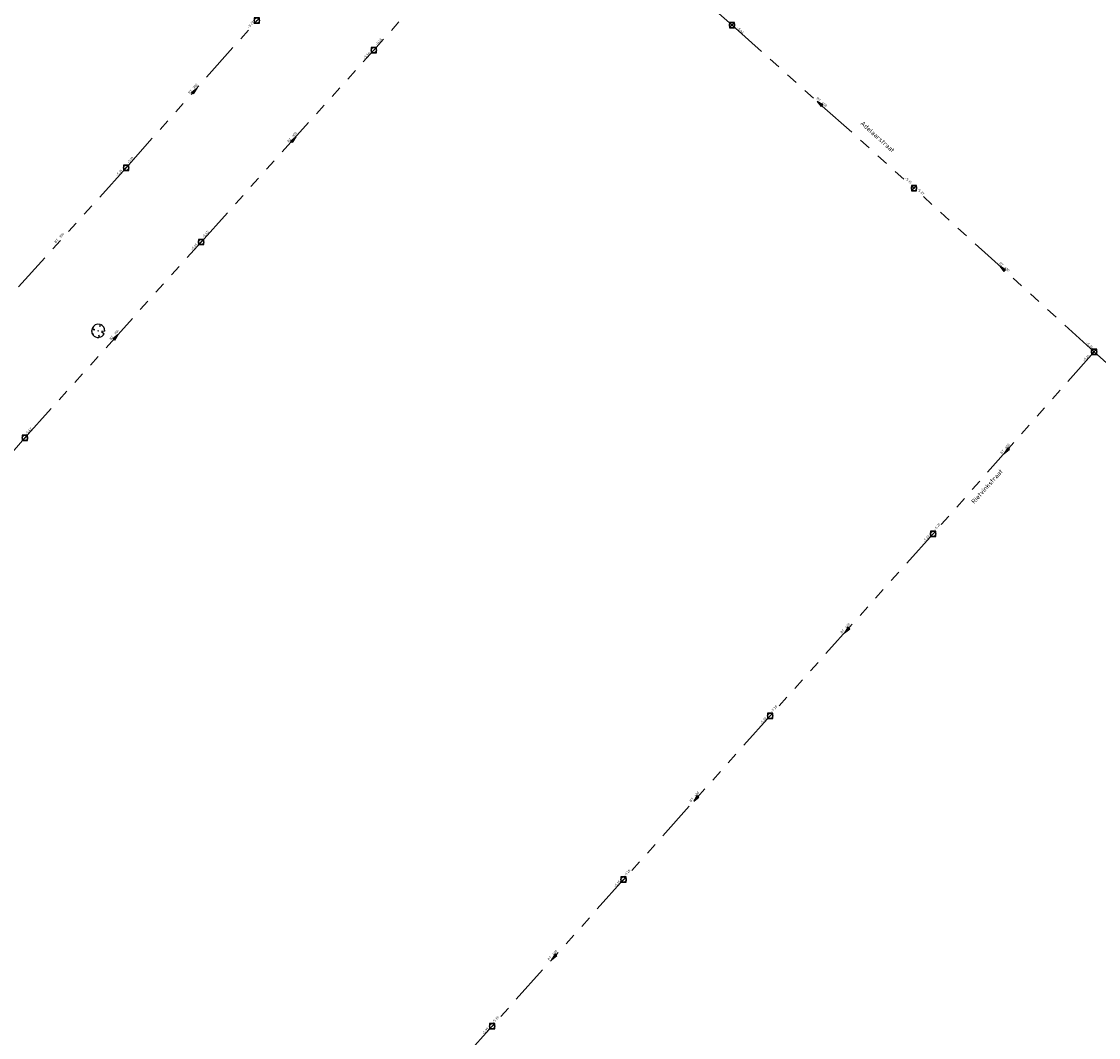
# Model space of a CAD drawing. Header units: metres. Extents: x 113080 to 114329, y 482672 to 483852.
# Tile 16 of 55: x 113427 to 113591, y 483260 to 483415. Entities that reach past the tile are written whole.
import ezdxf
from ezdxf.enums import TextEntityAlignment as Align

# ---------------------------------------------------------------- set-up
doc = ezdxf.new("R2010")
doc.units = ezdxf.units.M
doc.linetypes.add('RI-GWA', pattern=[18.45, 6, -1.8, 1.75, -1.8, 1.75, -1.8, 1.75, -1.8])
for name, color, linetype, lineweight in [('B-WE-GR-BOOM-S', 252, 'Continuous', 25), ('B-WE-OG-TOPOGRAFIE_STRAATNAAM-T35', 7, 'Continuous', 35), ('B-WE-RI-GWA_RIOOLPUT_INSPECTIEPUT-S', 252, 'Continuous', 25), ('B-WE-RI-GWA_STROOMRICHTING-S', 252, 'Continuous', 25), ('B-WE-RI-GWA_TRANSPORTLEIDING-G', 252, 'RI-GWA', 18), ('B-WE-RI-OFG_GWA_STROOMRICHTING-S', 252, 'Continuous', 25), ('X-XX-AL-WIPEOUT_IN_BLOCK-A', 193, 'Continuous', 25)]:
    doc.layers.add(name, color=color, linetype=linetype, lineweight=lineweight)
doc.styles.add('NLCS-ISO', font='NLCS-ISO.ttf')
doc.styles.add('NLCS-ISO-M200-T35', font='NLCS-ISO.ttf', dxfattribs={"height": 0.7})

# ---------------------------------------------------------------- blocks, each defined once
blk = doc.blocks.new('B-SRI-PUT_GWA-SO')
blk.add_line((-1.41, -1.41), (1.41, 1.41))
at = {"lineweight": -3, "flags": 128}
blk.add_lwpolyline([(2, -2), (2, 2), (-2, 2), (-2, -2)], close=True, dxfattribs=at)
at = {"lineweight": -3}
blk.add_circle((0, 0), 2, dxfattribs=at)
blk = doc.blocks.new('*U85')
at = {"ltscale": 0.1}
blk.add_hatch(color=256, dxfattribs=at).paths.add_polyline_path([(-2.5, 0), (2.5, -0.83), (2.5, 0.83)])
at = {"ltscale": 0.1, "flags": 128}
blk.add_lwpolyline([(-2.5, 0), (2.5, -0.83), (2.5, 0.83)], close=True, dxfattribs=at)
at = {"ltscale": 0.1, "style": 'NLCS-ISO'}
for tag, p in [('BOBL', (-75.01, 0)), ('MAT', (-1, 0.5))]:
    blk.add_attdef(tag, text='', height=1.8, dxfattribs=at).set_placement(p, align=Align.BOTTOM_RIGHT)
for tag, p in [('DIA', (1, 0.5)), ('BOBR', (89.93, 0))]:
    blk.add_attdef(tag, text='', height=1.8, dxfattribs=at).set_placement(p, align=Align.BOTTOM_LEFT)
blk.add_attdef('JVA', text='', height=1.8, dxfattribs=at).set_placement((0, -1), align=Align.TOP_CENTER)
blk = doc.blocks.new('*U84')
at = {"ltscale": 0.1}
blk.add_hatch(color=256, dxfattribs=at).paths.add_polyline_path([(-2.5, 0), (2.5, -0.83), (2.5, 0.83)])
at = {"ltscale": 0.1, "flags": 128}
blk.add_lwpolyline([(-2.5, 0), (2.5, -0.83), (2.5, 0.83)], close=True, dxfattribs=at)
at = {"ltscale": 0.1, "style": 'NLCS-ISO'}
for tag, p in [('BOBL', (-78.21, 0)), ('MAT', (-1, 0.5))]:
    blk.add_attdef(tag, text='', height=1.8, dxfattribs=at).set_placement(p, align=Align.BOTTOM_RIGHT)
for tag, p in [('DIA', (1, 0.5)), ('BOBR', (89.34, 0))]:
    blk.add_attdef(tag, text='', height=1.8, dxfattribs=at).set_placement(p, align=Align.BOTTOM_LEFT)
blk.add_attdef('JVA', text='', height=1.8, dxfattribs=at).set_placement((0, -1), align=Align.TOP_CENTER)
blk = doc.blocks.new('*U83')
at = {"ltscale": 0.1}
blk.add_hatch(color=256, dxfattribs=at).paths.add_polyline_path([(-2.5, 0), (2.5, -0.83), (2.5, 0.83)])
at = {"ltscale": 0.1, "flags": 128}
blk.add_lwpolyline([(-2.5, 0), (2.5, -0.83), (2.5, 0.83)], close=True, dxfattribs=at)
at = {"ltscale": 0.1, "style": 'NLCS-ISO'}
for tag, p in [('BOBL', (-73.73, 0)), ('MAT', (-1, 0.5))]:
    blk.add_attdef(tag, text='', height=1.8, dxfattribs=at).set_placement(p, align=Align.BOTTOM_RIGHT)
for tag, p in [('DIA', (1, 0.5)), ('BOBR', (75.47, 0))]:
    blk.add_attdef(tag, text='', height=1.8, dxfattribs=at).set_placement(p, align=Align.BOTTOM_LEFT)
blk.add_attdef('JVA', text='', height=1.8, dxfattribs=at).set_placement((0, -1), align=Align.TOP_CENTER)
blk = doc.blocks.new('*U82')
at = {"ltscale": 0.1}
blk.add_hatch(color=256, dxfattribs=at).paths.add_polyline_path([(-2.5, 0), (2.5, -0.83), (2.5, 0.83)])
at = {"ltscale": 0.1, "flags": 128}
blk.add_lwpolyline([(-2.5, 0), (2.5, -0.83), (2.5, 0.83)], close=True, dxfattribs=at)
at = {"ltscale": 0.1, "style": 'NLCS-ISO'}
for tag, p in [('BOBL', (-61.7, 0)), ('MAT', (-1, 0.5))]:
    blk.add_attdef(tag, text='', height=1.8, dxfattribs=at).set_placement(p, align=Align.BOTTOM_RIGHT)
for tag, p in [('DIA', (1, 0.5)), ('BOBR', (70.63, 0))]:
    blk.add_attdef(tag, text='', height=1.8, dxfattribs=at).set_placement(p, align=Align.BOTTOM_LEFT)
blk.add_attdef('JVA', text='', height=1.8, dxfattribs=at).set_placement((0, -1), align=Align.TOP_CENTER)
blk = doc.blocks.new('*U81')
at = {"ltscale": 0.1}
blk.add_hatch(color=256, dxfattribs=at).paths.add_polyline_path([(-2.5, 0), (2.5, -0.83), (2.5, 0.83)])
at = {"ltscale": 0.1, "flags": 128}
blk.add_lwpolyline([(-2.5, 0), (2.5, -0.83), (2.5, 0.83)], close=True, dxfattribs=at)
at = {"ltscale": 0.1, "style": 'NLCS-ISO'}
for tag, p in [('BOBL', (-59.9, 0)), ('MAT', (-1, 0.5))]:
    blk.add_attdef(tag, text='', height=1.8, dxfattribs=at).set_placement(p, align=Align.BOTTOM_RIGHT)
for tag, p in [('DIA', (1, 0.5)), ('BOBR', (71.68, 0))]:
    blk.add_attdef(tag, text='', height=1.8, dxfattribs=at).set_placement(p, align=Align.BOTTOM_LEFT)
blk.add_attdef('JVA', text='', height=1.8, dxfattribs=at).set_placement((0, -1), align=Align.TOP_CENTER)
blk = doc.blocks.new('*U71')
at = {"ltscale": 0.1}
blk.add_hatch(color=256, dxfattribs=at).paths.add_polyline_path([(2.5, 0), (-2.5, -0.83), (-2.5, 0.83)])
at = {"ltscale": 0.1, "flags": 128}
blk.add_lwpolyline([(2.5, 0), (-2.5, -0.83), (-2.5, 0.83)], close=True, dxfattribs=at)
at = {"ltscale": 0.1, "style": 'NLCS-ISO'}
for tag, p in [('BOBL', (-94.58, 0)), ('MAT', (-1, 0.5))]:
    blk.add_attdef(tag, text='', height=1.8, dxfattribs=at).set_placement(p, align=Align.BOTTOM_RIGHT)
for tag, p in [('DIA', (1, 0.5)), ('BOBR', (87.63, 0))]:
    blk.add_attdef(tag, text='', height=1.8, dxfattribs=at).set_placement(p, align=Align.BOTTOM_LEFT)
blk.add_attdef('JVA', text='', height=1.8, dxfattribs=at).set_placement((0, -1), align=Align.TOP_CENTER)
blk = doc.blocks.new('*U70')
at = {"ltscale": 0.1}
blk.add_hatch(color=256, dxfattribs=at).paths.add_polyline_path([(2.5, 0), (-2.5, -0.83), (-2.5, 0.83)])
at = {"ltscale": 0.1, "flags": 128}
blk.add_lwpolyline([(2.5, 0), (-2.5, -0.83), (-2.5, 0.83)], close=True, dxfattribs=at)
at = {"ltscale": 0.1, "style": 'NLCS-ISO'}
for tag, p in [('BOBL', (-95.38, 0)), ('MAT', (-1, 0.5))]:
    blk.add_attdef(tag, text='', height=1.8, dxfattribs=at).set_placement(p, align=Align.BOTTOM_RIGHT)
for tag, p in [('DIA', (1, 0.5)), ('BOBR', (81.43, 0))]:
    blk.add_attdef(tag, text='', height=1.8, dxfattribs=at).set_placement(p, align=Align.BOTTOM_LEFT)
blk.add_attdef('JVA', text='', height=1.8, dxfattribs=at).set_placement((0, -1), align=Align.TOP_CENTER)
blk = doc.blocks.new('*U67')
at = {"ltscale": 0.1}
blk.add_hatch(color=256, dxfattribs=at).paths.add_polyline_path([(2.5, 0), (-2.5, -0.83), (-2.5, 0.83)])
at = {"ltscale": 0.1, "flags": 128}
blk.add_lwpolyline([(2.5, 0), (-2.5, -0.83), (-2.5, 0.83)], close=True, dxfattribs=at)
at = {"ltscale": 0.1, "style": 'NLCS-ISO'}
for tag, p in [('BOBL', (-68.91, 0)), ('MAT', (-1, 0.5))]:
    blk.add_attdef(tag, text='', height=1.8, dxfattribs=at).set_placement(p, align=Align.BOTTOM_RIGHT)
for tag, p in [('DIA', (1, 0.5)), ('BOBR', (62.89, 0))]:
    blk.add_attdef(tag, text='', height=1.8, dxfattribs=at).set_placement(p, align=Align.BOTTOM_LEFT)
blk.add_attdef('JVA', text='', height=1.8, dxfattribs=at).set_placement((0, -1), align=Align.TOP_CENTER)
blk = doc.blocks.new('*U69')
at = {"ltscale": 0.1}
blk.add_hatch(color=256, dxfattribs=at).paths.add_polyline_path([(-2.5, 0), (2.5, -0.83), (2.5, 0.83)])
at = {"ltscale": 0.1, "flags": 128}
blk.add_lwpolyline([(-2.5, 0), (2.5, -0.83), (2.5, 0.83)], close=True, dxfattribs=at)
at = {"ltscale": 0.1, "style": 'NLCS-ISO'}
for tag, p in [('BOBL', (-81.91, 0)), ('MAT', (-1, 0.5))]:
    blk.add_attdef(tag, text='', height=1.8, dxfattribs=at).set_placement(p, align=Align.BOTTOM_RIGHT)
for tag, p in [('DIA', (1, 0.5)), ('BOBR', (94.29, 0))]:
    blk.add_attdef(tag, text='', height=1.8, dxfattribs=at).set_placement(p, align=Align.BOTTOM_LEFT)
blk.add_attdef('JVA', text='', height=1.8, dxfattribs=at).set_placement((0, -1), align=Align.TOP_CENTER)
blk = doc.blocks.new('*U89')
at = {"ltscale": 0.1}
blk.add_hatch(color=256, dxfattribs=at).paths.add_polyline_path([(-2.5, 0), (2.5, -0.83), (2.5, 0.83)])
at = {"ltscale": 0.1, "flags": 128}
blk.add_lwpolyline([(-2.5, 0), (2.5, -0.83), (2.5, 0.83)], close=True, dxfattribs=at)
at = {"ltscale": 0.1, "style": 'NLCS-ISO'}
for tag, p in [('BOBL', (-79.03, 0)), ('MAT', (-1, 0.5))]:
    blk.add_attdef(tag, text='', height=1.8, dxfattribs=at).set_placement(p, align=Align.BOTTOM_RIGHT)
for tag, p in [('DIA', (1, 0.5)), ('BOBR', (86.33, 0))]:
    blk.add_attdef(tag, text='', height=1.8, dxfattribs=at).set_placement(p, align=Align.BOTTOM_LEFT)
blk.add_attdef('JVA', text='', height=1.8, dxfattribs=at).set_placement((0, -1), align=Align.TOP_CENTER)
blk = doc.blocks.new('*U86')
at = {"ltscale": 0.1}
blk.add_hatch(color=256, dxfattribs=at).paths.add_polyline_path([(-2.5, 0), (2.5, -0.83), (2.5, 0.83)])
at = {"ltscale": 0.1, "flags": 128}
blk.add_lwpolyline([(-2.5, 0), (2.5, -0.83), (2.5, 0.83)], close=True, dxfattribs=at)
at = {"ltscale": 0.1, "style": 'NLCS-ISO'}
for tag, p in [('BOBL', (-82.11, 0)), ('MAT', (-1, 0.5))]:
    blk.add_attdef(tag, text='', height=1.8, dxfattribs=at).set_placement(p, align=Align.BOTTOM_RIGHT)
for tag, p in [('DIA', (1, 0.5)), ('BOBR', (85.35, 0))]:
    blk.add_attdef(tag, text='', height=1.8, dxfattribs=at).set_placement(p, align=Align.BOTTOM_LEFT)
blk.add_attdef('JVA', text='', height=1.8, dxfattribs=at).set_placement((0, -1), align=Align.TOP_CENTER)
blk = doc.blocks.new('*U131')
at = {"ltscale": 0.1}
blk.add_hatch(color=256, dxfattribs=at).paths.add_polyline_path([(2.5, 0), (-2.5, -0.83), (-2.5, 0.83)])
at = {"ltscale": 0.1, "flags": 128}
blk.add_lwpolyline([(2.5, 0), (-2.5, -0.83), (-2.5, 0.83)], close=True, dxfattribs=at)
at = {"ltscale": 0.1, "style": 'NLCS-ISO'}
for tag, p in [('BOBL', (-96.49, 0)), ('MAT', (-1, 0.5))]:
    blk.add_attdef(tag, text='', height=1.8, dxfattribs=at).set_placement(p, align=Align.BOTTOM_RIGHT)
for tag, p in [('DIA', (1, 0.5)), ('BOBR', (88.76, 0))]:
    blk.add_attdef(tag, text='', height=1.8, dxfattribs=at).set_placement(p, align=Align.BOTTOM_LEFT)
blk.add_attdef('JVA', text='', height=1.8, dxfattribs=at).set_placement((0, -1), align=Align.TOP_CENTER)
blk = doc.blocks.new('*U43')
at = {"ltscale": 0.1, "style": 'NLCS-ISO'}
blk.add_attdef('JVA', text='', height=1.8, dxfattribs=at).set_placement((0, -1), align=Align.TOP_CENTER)
for points in [[(-65.47, 2.62), (-71.07, 2.62), (-71.07, 0.62), (-65.47, 0.62)], [(64.68, 2.62), (70.28, 2.62), (70.28, 0.62), (64.68, 0.62)]]:
    blk.add_wipeout(points).dxf.layer = 'X-XX-AL-WIPEOUT_IN_BLOCK-A'
blk.add_attdef('BOBL', text='', height=1.8, dxfattribs=at).set_placement((-65.39, 0), align=Align.BOTTOM_RIGHT)
blk.add_attdef('BOBR', text='', height=1.8, dxfattribs=at).set_placement((64.78, 0), align=Align.BOTTOM_LEFT)
blk.add_wipeout([(4.68, 3.12), (4.68, 1.12), (0, 1.12), (-4.68, 1.12), (-4.68, 3.12), (0, 3.12)]).dxf.layer = 'X-XX-AL-WIPEOUT_IN_BLOCK-A'
blk.add_attdef('MAT', text='', height=1.8, dxfattribs=at).set_placement((-1, 0.5), align=Align.BOTTOM_RIGHT)
blk.add_attdef('DIA', text='', height=1.8, dxfattribs=at).set_placement((1, 0.5), align=Align.BOTTOM_LEFT)
blk = doc.blocks.new('SGR-BOOM_08')
at = {"ltscale": 20, "flags": 128}
for points in [[(-4.95, 0.9), (-2.63, 0.79), (-4.68, 1.86)], [(1.29, 4.87), (1.14, 3.21), (1.73, 4.73)], [(-3.9, -3.19), (-3.5, -2.42), (-4.39, -2.47)], [(0.99, -4.94), (0.42, -3.33), (0.36, -5.02)], [(5.03, -0.13), (2.56, -0.55), (4.49, -2.27)]]:
    blk.add_lwpolyline(points, dxfattribs=at)
blk.add_lwpolyline([(5.03, -0.13, 0.321944), (1.73, 4.73, 0.321944)], format="xyb", dxfattribs=at)
blk.add_circle((0, 0), 0.15)
at = {"ltscale": 20}
for start, end in [(169.74905, 209.43023), (75.18441, 158.29895), (219.26669, 274.10684), (281.36007, 333.20465)]:
    blk.add_arc((0, 0), 5.03, start, end, dxfattribs=at)

msp = doc.modelspace()

# ---------------------------------------------------------------- linework, layer by layer
at = {"layer": 'B-WE-RI-GWA_TRANSPORTLEIDING-G', "flags": 128}
for points in [[(113506.6, 483439.6), (113480.6, 483410.4)], [(113535.1, 483414.2), (113506.6, 483439.6)], [(113442.9, 483392.5), (113462.8, 483414.9)], [(113535.1, 483414.2), (113562.8, 483389.4)], [(113454.3, 483381.2), (113480.6, 483410.4)], [(113442.9, 483392.5), (113423, 483370.5)], [(113590.2, 483364.5), (113562.8, 483389.4)], [(113427.5, 483351.4), (113454.3, 483381.2)], [(113590.2, 483364.5), (113565.7, 483336.8)], [(113590.2, 483364.5), (113617.8, 483339.7)], [(113427.5, 483351.4), (113400.92, 483321.57)], [(113565.7, 483336.8), (113540.9, 483309.1)], [(113540.9, 483309.1), (113518.6, 483284.2)], [(113518.6, 483284.2), (113498.6, 483261.9)], [(113498.6, 483261.9), (113478.7, 483239.6)]]:
    msp.add_lwpolyline(points, dxfattribs=at)

# ---------------------------------------------------------------- block references
at = {"layer": 'B-WE-GR-BOOM-S', "xscale": 0.2, "yscale": 0.2, "zscale": 0.2}
msp.add_blockref('SGR-BOOM_08', (113438.65, 483367.69), dxfattribs=at)
at = {"layer": 'B-WE-RI-GWA_RIOOLPUT_INSPECTIEPUT-S', "xscale": 0.2, "yscale": 0.2, "zscale": 0.2}
for p in [(113462.8, 483414.9), (113535.1, 483414.2), (113480.6, 483410.4), (113442.9, 483392.5), (113562.8, 483389.4), (113454.3, 483381.2), (113590.2, 483364.5), (113427.5, 483351.4), (113565.7, 483336.8), (113540.9, 483309.1), (113518.6, 483284.2), (113498.6, 483261.9)]:
    msp.add_blockref('B-SRI-PUT_GWA-SO', p, dxfattribs=at)
at = {"layer": 'B-WE-RI-GWA_STROOMRICHTING-S'}
for name, p, xscale, yscale, zscale, rotation, values in [('*U69', (113492.88, 483424.19), 0.2, 0.2, 0.2, 48.31778116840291, {'MAT': 'BT', 'DIA': '300', 'BOBL': '-5.45', 'BOBR': '-5.43'}), ('*U67', (113453.31, 483404.21), 0.2, 0.2, 0.2, 48.38234086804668, {'MAT': 'BT', 'DIA': '300', 'BOBL': '-5.19', 'BOBR': '-5.23'}), ('*U89', (113548.42, 483402.27), 0.2, 0.2, 0.2, 318.1616966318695, {'MAT': 'BT', 'DIA': '400', 'BOBL': '-5.42', 'BOBR': '-5.35'}), ('*U70', (113468.38, 483396.83), 0.2, 0.2, 0.2, 47.99111329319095, {'MAT': 'BT', 'DIA': '300', 'BOBL': '-5.45', 'BOBR': '-5.46'}), ('*U86', (113576.23, 483377.2), 0.2, 0.2, 0.2, 317.7367208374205, {'MAT': 'BT', 'DIA': '400', 'BOBL': '-5.37', 'BOBR': '-5.24'}), ('*U71', (113441.32, 483366.77), 0.2000000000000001, 0.2000000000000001, 0.2000000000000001, 48.03403964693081, {'MAT': 'BT', 'DIA': '300', 'BOBL': '-5.42', 'BOBR': '-5.45'}), ('*U85', (113576.87, 483349.42), 0.2, 0.2, 0.2, 48.50799497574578, {'MAT': 'BT', 'DIA': '400', 'BOBL': '-5.25', 'BOBR': '-5.24'}), ('*U84', (113552.55, 483322.11), 0.2000000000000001, 0.2000000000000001, 0.2000000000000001, 48.16169663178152, {'MAT': 'BT', 'DIA': '400', 'BOBL': '-5.28', 'BOBR': '-5.23'}), ('*U83', (113529.6, 483296.49), 0.2, 0.2, 0.2, 48.15293700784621, {'MAT': 'BT', 'DIA': '400', 'BOBL': '-5.28', 'BOBR': '-5.28'}), ('*U131', (113603.17, 483271.58), 0.2000000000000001, 0.2000000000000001, 0.2000000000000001, 48.47122731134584, {'MAT': 'BT', 'DIA': '500', 'BOBL': '-6.19', 'BOBR': '-6.24'}), ('*U82', (113507.99, 483272.37), 0.2, 0.2, 0.2, 48.11230860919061, {'MAT': 'BT', 'DIA': '400', 'BOBL': '-5.39', 'BOBR': '-5.25'}), ('*U81', (113487.82, 483249.82), 0.2, 0.2, 0.2, 48.25502138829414, {'MAT': 'BT', 'DIA': '400', 'BOBL': '-5.41', 'BOBR': '-5.39'})]:
    msp.add_blockref(name, p, dxfattribs=dict(at, xscale=xscale, yscale=yscale, zscale=zscale, rotation=rotation)).add_auto_attribs(values)

# ---------------------------------------------------------------- texts
at = {"layer": 'B-WE-OG-TOPOGRAFIE_STRAATNAAM-T35', "linetype": 'Continuous', "lineweight": 13, "style": 'NLCS-ISO-M200-T35'}
for s, rotation, p in [('Adelaarstraat', 317.9774, (113557.26, 483397.22)), ('Rietvinkstraat', 48.1417, (113573.91, 483344.03))]:
    msp.add_text(s, height=0.7, rotation=rotation, dxfattribs=at).set_placement(p, align=Align.MIDDLE_CENTER)

# ---------------------------------------------------------------- next in the draw order: block references
at = {"layer": 'B-WE-RI-OFG_GWA_STROOMRICHTING-S', "xscale": 0.2, "yscale": 0.2, "zscale": 0.2, "rotation": 47.86922534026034}
msp.add_blockref('*U43', (113432.95, 483381.5), dxfattribs=at).add_auto_attribs({'MAT': 'BT', 'DIA': '300', 'BOBL': '-5.21', 'BOBR': '-5.21'})

doc.saveas('drawing.dxf')
